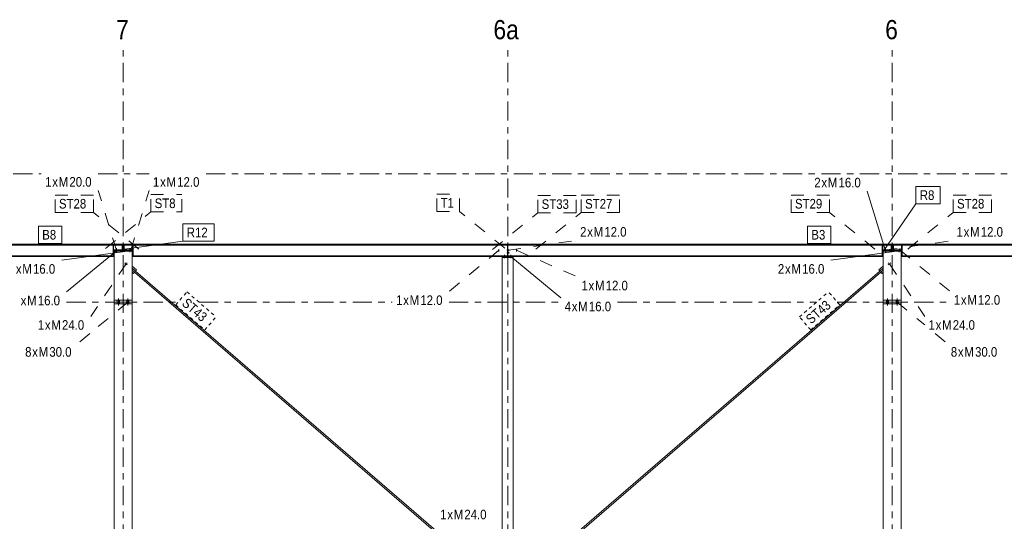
# Model space of a CAD drawing. Header units: millimetres. Extents: x -981 to 119, y -271 to 339.
# Tile 9 of 16: x -726 to -573, y 66 to 144. Entities that reach past the tile are written whole.
import ezdxf

# ---------------------------------------------------------------- set-up
doc = ezdxf.new("R2010")
doc.units = ezdxf.units.MM
for name, pattern in [('XKITLINE00', [0]), ('XKITLINE02', [4, 2, -2]), ('XKITLINE03', [6, 3, -1, 1, -1]), ('XKITLINE04', [3, 0.5, -0.5, 0.5, -0.5, 0.5, -0.5])]:
    doc.linetypes.add(name, pattern=pattern)
for name, color, linetype, lineweight in [('Element', 2, 'Continuous', 0), ('Spoina', 1, 'Continuous', 0), ('Znak elementu', 2, 'Continuous', 0), ('Znak śruby', 4, 'Continuous', 0), ('Śruba', 3, 'Continuous', 0)]:
    doc.layers.add(name, color=color, linetype=linetype, lineweight=lineweight)
doc.styles.add('ARIAL', font='ARIAL.TTF')

msp = doc.modelspace()

# ---------------------------------------------------------------- linework, layer by layer
at = {"layer": 'Element', "linetype": 'XKITLINE00', "lineweight": 0}
for p, q in [((-829.82, 109.05), (-710.18, 109.05)), ((-829.82, 108.99), (-710.18, 108.99)), ((-829.82, 108.89), (-710.18, 108.89)), ((-711.58, 107.19), (-711.58, 108.89)), ((-711.58, 108.88), (-711.5, 108.88)), ((-711.5, 108.89), (-711.5, 108.13)), ((-711.5, 108.16), (-710.18, 108.16)), ((-711.5, 108.13), (-711.5, 108.13)), ((-711.5, 108.13), (-710.18, 108.13)), ((-711.5, 108.03), (-711.5, 108.13)), ((-710.18, 108.03), (-711.5, 108.03)), ((-711.5, 107.19), (-711.5, 108.03)), ((-711.4, 108.03), (-711.4, 107.93)), ((-711.4, 108.02), (-708.6, 108.02)), ((-708.6, 107.93), (-711.4, 107.93)), ((-711.4, 107.93), (-711.4, 100.3)), ((-710.18, 108.89), (-710.18, 109.05)), ((-710.18, 109.02), (-710.1, 109.02)), ((-710.18, 108.06), (-710.18, 108.96)), ((-710.18, 108.96), (-710.1, 108.96)), ((-710.18, 108.13), (-710.18, 108.03)), ((-710.18, 108.06), (-710.1, 108.06)), ((-710.1, 108.06), (-710.1, 109.02)), ((-709.9, 108.06), (-709.9, 109.02)), ((-709.9, 109.02), (-709.82, 109.02)), ((-709.9, 108.96), (-709.82, 108.96)), ((-709.9, 108.06), (-709.82, 108.06)), ((-709.82, 109.05), (-590.18, 109.05)), ((-709.82, 109.05), (-709.82, 108.89)), ((-709.82, 108.99), (-590.18, 108.99)), ((-709.82, 108.06), (-709.82, 108.96)), ((-709.82, 108.89), (-590.18, 108.89)), ((-709.82, 108.16), (-708.54, 108.16)), ((-709.82, 108.03), (-709.82, 108.13)), ((-709.82, 108.13), (-708.5, 108.13)), ((-708.5, 108.03), (-709.82, 108.03)), ((-708.6, 107.93), (-708.6, 108.03)), ((-708.6, 107.93), (-708.6, 100.3)), ((-708.54, 108.13), (-708.54, 108.89)), ((-708.54, 108.88), (-708.46, 108.88)), ((-708.54, 107.19), (-708.54, 108.03)), ((-708.5, 108.13), (-708.5, 108.13)), ((-708.5, 108.13), (-708.5, 108.03)), ((-708.46, 108.89), (-708.46, 107.19)), ((-650.04, 107.19), (-650.04, 108.89)), ((-650.04, 108.88), (-649.96, 108.88)), ((-649.96, 108.89), (-649.96, 107.19)), ((-591.58, 107.19), (-591.58, 108.89)), ((-591.58, 108.88), (-591.5, 108.88)), ((-591.5, 108.89), (-591.5, 108.13)), ((-591.5, 108.16), (-590.18, 108.16)), ((-591.5, 108.13), (-591.5, 108.13)), ((-591.5, 108.13), (-590.18, 108.13)), ((-591.5, 108.03), (-591.5, 108.13)), ((-590.18, 108.03), (-591.5, 108.03)), ((-591.5, 107.19), (-591.5, 108.03)), ((-591.4, 108.03), (-591.4, 107.93)), ((-591.4, 108.02), (-588.6, 108.02)), ((-588.6, 107.93), (-591.4, 107.93)), ((-591.4, 107.93), (-591.4, 100.3)), ((-590.18, 108.89), (-590.18, 109.05)), ((-590.18, 109.02), (-590.1, 109.02)), ((-590.18, 108.06), (-590.18, 108.96)), ((-590.18, 108.96), (-590.1, 108.96)), ((-590.18, 108.13), (-590.18, 108.03)), ((-590.18, 108.06), (-590.1, 108.06)), ((-590.1, 108.06), (-590.1, 109.02)), ((-589.9, 108.06), (-589.9, 109.02)), ((-589.9, 109.02), (-589.82, 109.02)), ((-589.9, 108.96), (-589.82, 108.96)), ((-589.9, 108.06), (-589.82, 108.06)), ((-589.82, 109.05), (-470.18, 109.05)), ((-589.82, 109.05), (-589.82, 108.89)), ((-589.82, 108.99), (-470.18, 108.99)), ((-589.82, 108.06), (-589.82, 108.96)), ((-589.82, 108.89), (-470.18, 108.89)), ((-589.82, 108.16), (-588.54, 108.16)), ((-589.82, 108.03), (-589.82, 108.13)), ((-589.82, 108.13), (-588.5, 108.13)), ((-588.5, 108.03), (-589.82, 108.03)), ((-588.6, 107.93), (-588.6, 108.03)), ((-588.6, 107.93), (-588.6, 100.3)), ((-588.54, 108.13), (-588.54, 108.89)), ((-588.54, 108.88), (-588.46, 108.88)), ((-588.54, 107.19), (-588.54, 108.03)), ((-588.5, 108.13), (-588.5, 108.13)), ((-588.5, 108.13), (-588.5, 108.03)), ((-588.46, 108.89), (-588.46, 107.19)), ((-828.5, 107.19), (-711.5, 107.19)), ((-711.5, 107.09), (-828.5, 107.09)), ((-769.96, 107.22), (-711.58, 107.22)), ((-711.58, 107.19), (-711.5, 107.19)), ((-711.5, 107.19), (-711.5, 107.19)), ((-711.5, 107.19), (-711.5, 107.09)), ((-708.46, 107.19), (-708.54, 107.19)), ((-708.5, 107.19), (-708.5, 107.19)), ((-708.5, 107.09), (-708.5, 107.19)), ((-708.5, 107.19), (-591.5, 107.19)), ((-591.5, 107.09), (-708.5, 107.09)), ((-708.46, 107.22), (-650.04, 107.22)), ((-650.85, 106.95), (-650.85, 107.09)), ((-650.85, 107.07), (-649.15, 107.07)), ((-650.85, 106.95), (-650.85, 106.95)), ((-650.85, 106.95), (-649.15, 106.95)), ((-650.85, 38.61), (-650.85, 106.95)), ((-649.15, 106.95), (-650.85, 106.95)), ((-649.96, 107.19), (-650.04, 107.19)), ((-649.96, 107.22), (-591.58, 107.22)), ((-649.15, 107.09), (-649.15, 106.95)), ((-649.15, 106.95), (-649.15, 106.95)), ((-649.15, 38.61), (-649.15, 106.95)), ((-591.58, 107.19), (-591.5, 107.19)), ((-591.5, 107.19), (-591.5, 107.19)), ((-591.5, 107.19), (-591.5, 107.09)), ((-588.46, 107.19), (-588.54, 107.19)), ((-588.5, 107.19), (-588.5, 107.19)), ((-588.5, 107.09), (-588.5, 107.19)), ((-588.5, 107.19), (-471.5, 107.19)), ((-471.5, 107.09), (-588.5, 107.09)), ((-588.46, 107.22), (-530.04, 107.22)), ((-708.6, 105.61), (-707.91, 105.02)), ((-708.07, 104.83), (-708.6, 105.28)), ((-708.6, 104.97), (-708.23, 104.65)), ((-708.39, 104.46), (-708.6, 104.64)), ((-708.23, 104.65), (-708.39, 104.46)), ((-708.23, 104.65), (-652.31, 56.38)), ((-707.91, 105.02), (-708.07, 104.83)), ((-708.07, 104.83), (-652.15, 56.56)), ((-647.85, 56.56), (-591.93, 104.83)), ((-647.69, 56.38), (-591.77, 104.65)), ((-592.09, 105.02), (-591.4, 105.61)), ((-591.93, 104.83), (-592.09, 105.02)), ((-591.4, 105.28), (-591.93, 104.83)), ((-591.77, 104.65), (-591.4, 104.97)), ((-591.61, 104.46), (-591.77, 104.65)), ((-591.4, 104.64), (-591.61, 104.46)), ((-711.4, 100), (-711.4, 100.3)), ((-708.6, 100.3), (-711.4, 100.3)), ((-711.4, 99.7), (-711.4, 100)), ((-711.4, 100), (-708.6, 100)), ((-708.6, 100), (-711.4, 100)), ((-708.6, 100), (-708.6, 100.3)), ((-708.6, 100), (-708.6, 99.7)), ((-591.4, 100), (-591.4, 100.3)), ((-588.6, 100.3), (-591.4, 100.3)), ((-591.4, 99.7), (-591.4, 100)), ((-591.4, 100), (-588.6, 100)), ((-588.6, 100), (-591.4, 100)), ((-588.6, 100), (-588.6, 100.3)), ((-588.6, 100), (-588.6, 99.7)), ((-708.6, 99.7), (-711.4, 99.7)), ((-711.4, 99.7), (-711.4, -1.4)), ((-708.6, 38.18), (-708.6, 99.7)), ((-588.6, 99.7), (-591.4, 99.7)), ((-591.4, 99.7), (-591.4, -1.4)), ((-588.6, 99.7), (-588.6, -1.4))]:
    msp.add_line(p, q, dxfattribs=at)
at = {"layer": 'Spoina', "linetype": 'XKITLINE03', "lineweight": 0}
for p, q in [((-710, -21.7), (-710, 140)), ((-650, -21.7), (-650, 140)), ((-590, -21.7), (-590, 140)), ((-817.15, 120), (-722.77, 120)), ((-713.9, 120), (-705.95, 120)), ((-697.07, 120), (-480.51, 120)), ((-718.83, 100), (-701.41, 100)), ((-698.19, 100), (-668.02, 100)), ((-659.15, 100), (-641.72, 100)), ((-632.85, 100), (-601.81, 100)), ((-598.59, 100), (-581.01, 100))]:
    msp.add_line(p, q, dxfattribs=at)
at = {"layer": 'Znak elementu', "linetype": 'XKITLINE02', "lineweight": 0}
for p, q in [((-705.69, 116.76), (-700.82, 116.76)), ((-705.69, 114.06), (-705.69, 116.76)), ((-700.82, 114.06), (-700.82, 116.76)), ((-661.07, 116.84), (-657.53, 116.84)), ((-661.07, 114.14), (-661.07, 116.84)), ((-657.53, 114.14), (-657.53, 116.84)), ((-720.62, 116.69), (-714.64, 116.69)), ((-720.62, 113.99), (-720.62, 116.69)), ((-714.64, 113.99), (-714.64, 116.69)), ((-645.31, 116.63), (-639.33, 116.63)), ((-645.31, 113.93), (-645.31, 116.63)), ((-639.33, 113.93), (-639.33, 116.63)), ((-638.53, 116.68), (-632.55, 116.68)), ((-638.53, 113.98), (-638.53, 116.68)), ((-632.55, 113.98), (-632.55, 116.68)), ((-605.79, 116.69), (-599.81, 116.69)), ((-605.79, 113.99), (-605.79, 116.69)), ((-599.81, 113.99), (-599.81, 116.69)), ((-580.5, 116.69), (-574.52, 116.69)), ((-580.5, 113.99), (-580.5, 116.69)), ((-574.52, 113.99), (-574.52, 116.69)), ((-720.62, 113.99), (-714.64, 113.99)), ((-707.57, 108.27), (-714.64, 113.99)), ((-712.76, 108.34), (-705.69, 114.06)), ((-705.69, 114.06), (-700.82, 114.06)), ((-661.07, 114.14), (-657.53, 114.14)), ((-650.46, 108.42), (-657.53, 114.14)), ((-652.38, 108.21), (-645.31, 113.93)), ((-645.6, 108.26), (-638.53, 113.98)), ((-645.31, 113.93), (-639.33, 113.93)), ((-638.53, 113.98), (-632.55, 113.98)), ((-605.79, 113.99), (-599.81, 113.99)), ((-592.74, 108.27), (-599.81, 113.99)), ((-587.57, 108.27), (-580.5, 113.99)), ((-580.5, 113.99), (-574.52, 113.99))]:
    msp.add_line(p, q, dxfattribs=at)
at = {"layer": 'Znak elementu', "linetype": 'XKITLINE00', "lineweight": 0}
for p, q in [((-586.31, 118.03), (-582.55, 118.03)), ((-586.31, 115.33), (-586.31, 118.03)), ((-582.55, 115.33), (-582.55, 118.03)), ((-591.31, 108.02), (-586.31, 115.33)), ((-586.31, 115.33), (-582.55, 115.33)), ((-700.68, 112.21), (-695.81, 112.21)), ((-700.68, 109.51), (-700.68, 112.21)), ((-695.81, 109.51), (-695.81, 112.21)), ((-723.23, 111.85), (-719.58, 111.85)), ((-723.23, 109.15), (-723.23, 111.85)), ((-719.58, 109.15), (-719.58, 111.85)), ((-603.23, 111.85), (-599.58, 111.85)), ((-603.23, 109.15), (-603.23, 111.85)), ((-599.58, 109.15), (-599.58, 111.85)), ((-723.23, 109.15), (-719.58, 109.15)), ((-711.31, 108.02), (-700.68, 109.51)), ((-700.68, 109.51), (-695.81, 109.51)), ((-603.23, 109.15), (-599.58, 109.15))]:
    msp.add_line(p, q, dxfattribs=at)
at = {"layer": 'Znak elementu', "linetype": 'XKITLINE04', "lineweight": 0}
for p, q in [((-701.8, 99.55), (-700.04, 101.59)), ((-700.04, 101.59), (-695.51, 97.68)), ((-604.49, 97.68), (-599.96, 101.59)), ((-598.2, 99.55), (-599.96, 101.59)), ((-701.8, 99.55), (-697.27, 95.64)), ((-602.73, 95.64), (-598.2, 99.55)), ((-697.27, 95.64), (-695.51, 97.68)), ((-602.73, 95.64), (-604.49, 97.68))]:
    msp.add_line(p, q, dxfattribs=at)
at = {"layer": 'Znak śruby', "linetype": 'XKITLINE02', "lineweight": 0}
for p, q in [((-711.05, 108.12), (-713.9, 117.4)), ((-708.79, 108.1), (-705.95, 117.38)), ((-649.94, 108.1), (-639.31, 109.6)), ((-591.21, 108.09), (-580.58, 109.59)), ((-651.37, 108.07), (-659.15, 101.64)), ((-648.63, 108.07), (-639.1, 103.92)), ((-588.79, 108.1), (-581.01, 101.68)), ((-709.55, 105.95), (-715.05, 97.77)), ((-590.45, 105.95), (-584.95, 97.77)), ((-709.25, 100), (-715.05, 95.21)), ((-589.25, 100), (-584.95, 96.44)), ((-715.21, 95.07), (-717.03, 93.57)), ((-583.29, 95.07), (-581.47, 93.57))]:
    msp.add_line(p, q, dxfattribs=at)
at = {"layer": 'Znak śruby', "linetype": 'XKITLINE00', "lineweight": 0}
for p, q in [((-591.05, 108.01), (-593.9, 117.29)), ((-708.95, 108.01), (-719.58, 106.52)), ((-711.05, 108.01), (-718.83, 101.59)), ((-588.95, 108.01), (-599.58, 106.52)), ((-649.5, 107.09), (-641.72, 100.66))]:
    msp.add_line(p, q, dxfattribs=at)
at = {"layer": 'Śruba', "linetype": 'XKITLINE02', "lineweight": 0}
for p, q in [((-711.05, 108.42), (-711.05, 107.82)), ((-711.05, 107.8), (-711.05, 108.3)), ((-708.95, 107.8), (-708.95, 108.3)), ((-708.79, 108.33), (-708.79, 107.88)), ((-651.37, 108.27), (-651.37, 107.87)), ((-650.16, 108.1), (-649.72, 108.1)), ((-650.16, 107.7), (-649.72, 107.7)), ((-650.06, 108.17), (-649.94, 108.17)), ((-650.06, 108.03), (-649.94, 108.03)), ((-650.06, 107.78), (-649.94, 107.78)), ((-650.06, 107.63), (-649.94, 107.63)), ((-649.94, 108.17), (-649.82, 108.17)), ((-649.94, 108.03), (-649.82, 108.03)), ((-649.94, 107.78), (-649.82, 107.78)), ((-649.94, 107.63), (-649.82, 107.63)), ((-648.63, 108.27), (-648.63, 107.87)), ((-591.21, 108.32), (-591.21, 107.87)), ((-591.05, 107.8), (-591.05, 108.3)), ((-588.95, 107.8), (-588.95, 108.3)), ((-588.79, 108.33), (-588.79, 107.88)), ((-650.5, 107.35), (-650.5, 106.9)), ((-649.5, 107.35), (-649.5, 106.9)), ((-710.91, 100.3), (-710.91, 100)), ((-710.91, 100.3), (-710.91, 100)), ((-710.91, 100.3), (-710.91, 100)), ((-710.91, 100.3), (-710.91, 100)), ((-710.91, 100), (-710.91, 99.7)), ((-710.91, 100), (-710.91, 99.7)), ((-710.91, 100), (-710.91, 99.7)), ((-710.91, 100), (-710.91, 99.7)), ((-710.75, 100.55), (-710.75, 99.45)), ((-710.75, 100.55), (-710.75, 99.45)), ((-710.75, 100.55), (-710.75, 99.45)), ((-710.75, 100.55), (-710.75, 99.45)), ((-710.59, 100.3), (-710.59, 100)), ((-710.59, 100.3), (-710.59, 100)), ((-710.59, 100.3), (-710.59, 100)), ((-710.59, 100.3), (-710.59, 100)), ((-710.59, 100), (-710.59, 99.7)), ((-710.59, 100), (-710.59, 99.7)), ((-710.59, 100), (-710.59, 99.7)), ((-710.59, 100), (-710.59, 99.7)), ((-709.41, 100.3), (-709.41, 100)), ((-709.41, 100.3), (-709.41, 100)), ((-709.41, 100.3), (-709.41, 100)), ((-709.41, 100.3), (-709.41, 100)), ((-709.41, 100), (-709.41, 99.7)), ((-709.41, 100), (-709.41, 99.7)), ((-709.41, 100), (-709.41, 99.7)), ((-709.41, 100), (-709.41, 99.7)), ((-709.25, 100.55), (-709.25, 99.45)), ((-709.25, 100.55), (-709.25, 99.45)), ((-709.25, 100.55), (-709.25, 99.45)), ((-709.25, 100.55), (-709.25, 99.45)), ((-709.09, 100.3), (-709.09, 100)), ((-709.09, 100.3), (-709.09, 100)), ((-709.09, 100.3), (-709.09, 100)), ((-709.09, 100.3), (-709.09, 100)), ((-709.09, 100), (-709.09, 99.7)), ((-709.09, 100), (-709.09, 99.7)), ((-709.09, 100), (-709.09, 99.7)), ((-709.09, 100), (-709.09, 99.7)), ((-590.91, 100.3), (-590.91, 100)), ((-590.91, 100.3), (-590.91, 100)), ((-590.91, 100.3), (-590.91, 100)), ((-590.91, 100.3), (-590.91, 100)), ((-590.91, 100), (-590.91, 99.7)), ((-590.91, 100), (-590.91, 99.7)), ((-590.91, 100), (-590.91, 99.7)), ((-590.91, 100), (-590.91, 99.7)), ((-590.75, 100.55), (-590.75, 99.45)), ((-590.75, 100.55), (-590.75, 99.45)), ((-590.75, 100.55), (-590.75, 99.45)), ((-590.75, 100.55), (-590.75, 99.45)), ((-590.59, 100.3), (-590.59, 100)), ((-590.59, 100.3), (-590.59, 100)), ((-590.59, 100.3), (-590.59, 100)), ((-590.59, 100.3), (-590.59, 100)), ((-590.59, 100), (-590.59, 99.7)), ((-590.59, 100), (-590.59, 99.7)), ((-590.59, 100), (-590.59, 99.7)), ((-590.59, 100), (-590.59, 99.7)), ((-589.41, 100.3), (-589.41, 100)), ((-589.41, 100.3), (-589.41, 100)), ((-589.41, 100.3), (-589.41, 100)), ((-589.41, 100.3), (-589.41, 100)), ((-589.41, 100), (-589.41, 99.7)), ((-589.41, 100), (-589.41, 99.7)), ((-589.41, 100), (-589.41, 99.7)), ((-589.41, 100), (-589.41, 99.7)), ((-589.25, 100.55), (-589.25, 99.45)), ((-589.25, 100.55), (-589.25, 99.45)), ((-589.25, 100.55), (-589.25, 99.45)), ((-589.25, 100.55), (-589.25, 99.45)), ((-589.09, 100.3), (-589.09, 100)), ((-589.09, 100.3), (-589.09, 100)), ((-589.09, 100.3), (-589.09, 100)), ((-589.09, 100.3), (-589.09, 100)), ((-589.09, 100), (-589.09, 99.7)), ((-589.09, 100), (-589.09, 99.7)), ((-589.09, 100), (-589.09, 99.7)), ((-589.09, 100), (-589.09, 99.7))]:
    msp.add_line(p, q, dxfattribs=at)
at = {"layer": 'Śruba', "linetype": 'XKITLINE00', "lineweight": 0}
for p, q in [((-711.05, 107.76), (-711.05, 108.26)), ((-708.95, 107.76), (-708.95, 108.26)), ((-591.05, 107.76), (-591.05, 108.26)), ((-588.95, 107.76), (-588.95, 108.26)), ((-709.75, 106.12), (-709.62, 106)), ((-709.38, 106.14), (-709.5, 106.01)), ((-650.5, 107.32), (-650.5, 106.87)), ((-649.5, 107.32), (-649.5, 106.87)), ((-590.62, 106.14), (-590.5, 106.01)), ((-590.25, 106.12), (-590.38, 106)), ((-709.72, 105.75), (-709.61, 105.88)), ((-709.36, 105.78), (-709.49, 105.89)), ((-590.64, 105.78), (-590.51, 105.89)), ((-590.28, 105.75), (-590.39, 105.88))]:
    msp.add_line(p, q, dxfattribs=at)

# ---------------------------------------------------------------- texts
at = {"layer": 'Spoina', "style": 'ARIAL', "width": 0.85}
for s, p in [('7', (-711.11, 141)), ('6a', (-652.23, 141)), ('6', (-591.11, 141))]:
    msp.add_text(s, height=3, dxfattribs=at).set_placement(p)
at = {"layer": 'Znak elementu', "style": 'ARIAL', "width": 0.85}
for s, p in [('R8', (-585.71, 115.93)), ('ST28', (-720.02, 114.59)), ('ST8', (-705.09, 114.66)), ('T1', (-660.47, 114.74)), ('ST33', (-644.71, 114.53)), ('ST27', (-637.93, 114.58)), ('ST29', (-605.19, 114.59)), ('ST28', (-579.9, 114.59)), ('B8', (-722.63, 109.75)), ('R12', (-700.08, 110.11)), ('B3', (-602.63, 109.75))]:
    msp.add_text(s, height=1.5, dxfattribs=at).set_placement(p)
for rotation, p in [(-40.8003, (-700.95, 99.61)), (40.8003, (-602.67, 96.48))]:
    msp.add_text('ST43', height=1.5, rotation=rotation, dxfattribs=at).set_placement(p)
at = {"layer": 'Znak śruby', "style": 'ARIAL', "width": 0.85}
for s, p in [('1', (-722.17, 118)), ('x', (-721.06, 118)), ('M', (-720.06, 118)), ('20.0', (-718.39, 118)), ('1', (-705.35, 117.98)), ('x', (-704.23, 117.98)), ('M', (-703.23, 117.98)), ('12.0', (-701.57, 117.98)), ('2', (-602.17, 117.89)), ('x', (-601.06, 117.89)), ('M', (-600.06, 117.89)), ('16.0', (-598.39, 117.89)), ('2', (-638.71, 110.2)), ('x', (-637.6, 110.2)), ('M', (-636.6, 110.2)), ('12.0', (-634.93, 110.2)), ('1', (-579.98, 110.19)), ('x', (-578.87, 110.19)), ('M', (-577.87, 110.19)), ('12.0', (-576.2, 110.19)), ('x', (-726.74, 104.42)), ('M', (-725.74, 104.42)), ('16.0', (-724.07, 104.42)), ('2', (-607.85, 104.42)), ('x', (-606.74, 104.42)), ('M', (-605.74, 104.42)), ('16.0', (-604.07, 104.42)), ('1', (-638.5, 101.82)), ('x', (-637.39, 101.82)), ('M', (-636.39, 101.82)), ('12.0', (-634.72, 101.82)), ('x', (-725.99, 99.49)), ('M', (-724.99, 99.49)), ('16.0', (-723.32, 99.49)), ('1', (-667.42, 99.54)), ('x', (-666.31, 99.54)), ('M', (-665.31, 99.54)), ('12.0', (-663.64, 99.54)), ('4', (-641.12, 98.56)), ('M', (-639.01, 98.56)), ('16.0', (-637.34, 98.56)), ('1', (-580.41, 99.58)), ('x', (-579.3, 99.58)), ('M', (-578.3, 99.58)), ('12.0', (-576.64, 99.58)), ('x', (-640.01, 98.56)), ('1', (-723.32, 95.67)), ('x', (-722.21, 95.67)), ('M', (-721.21, 95.67)), ('24.0', (-719.55, 95.67)), ('1', (-584.35, 95.67)), ('x', (-583.24, 95.67)), ('M', (-582.23, 95.67)), ('24.0', (-580.57, 95.67)), ('8', (-725.3, 91.47)), ('x', (-724.19, 91.47)), ('M', (-723.19, 91.47)), ('30.0', (-721.52, 91.47)), ('8', (-580.87, 91.47)), ('x', (-579.76, 91.47)), ('M', (-578.76, 91.47)), ('30.0', (-577.09, 91.47)), ('1', (-660.55, 66.1)), ('M', (-658.43, 66.1)), ('24.0', (-656.77, 66.1)), ('x', (-659.43, 66.1))]:
    msp.add_text(s, height=1.5, dxfattribs=at).set_placement(p)

doc.saveas('drawing.dxf')
